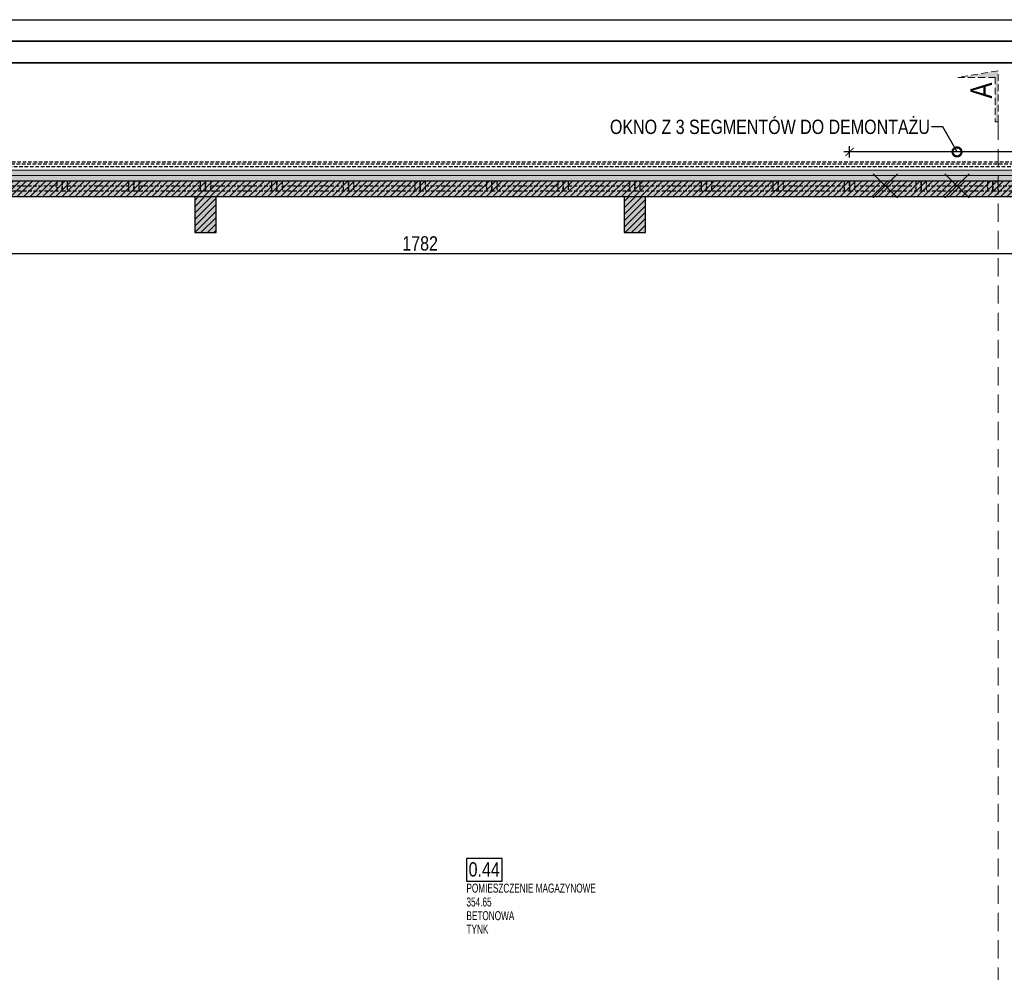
# Model space of a CAD drawing. Header units: millimetres. Extents: x 59331 to 112314, y -16110 to 34390.
# Tile 119 of 198: x 62031 to 63406, y 22133 to 23464. Entities that reach past the tile are written whole.
import ezdxf
from ezdxf import colors
from ezdxf.entities.mleader import LeaderData, LeaderLine
from ezdxf.math import Vec2, Vec3

# ---------------------------------------------------------------- set-up
doc = ezdxf.new("R2010")
doc.units = ezdxf.units.MM
doc.linetypes.add('DASHED', pattern=[0.75, 0.5, -0.25])
doc.linetypes.add('DASHEDX2', pattern=[38.1, 25.4, -12.7])
doc.layers.get('DEFPOINTS').update_dxf_attribs({"lineweight": 9})
for name, color, linetype in [('_HSA_HATCH_WYPEŁNIENIA_PRZEGRÓD', 205, 'Continuous'), ('_HSA_NUMERACJA POMIESZCZEN', 43, 'Continuous'), ('_HSA_STOLARKA_ZEWNĘTRZNA', 132, 'Continuous'), ('_HSA_WIDOKOWE', 1, 'Continuous'), ('_HSA_WIDOKOWE_CIENKIE', 8, 'Continuous'), ('_HSA_WYM_100', 141, 'Continuous'), ('_HSA_ŚCIANY_KONSTRUKCYJNE', 3, 'Continuous'), ('_HSA_ŚCIANY_MUROWANE', 4, 'Continuous')]:
    doc.layers.add(name, color=color, linetype=linetype)
doc.layers.add('_HSA_IZOLACJA_TERMICZNA', color=2, linetype='Continuous', lineweight=5)
doc.layers.add('_HSA_PRZEKROJE', color=12, linetype='DASHEDX2', lineweight=15)
doc.layers.add('_HSA_NUMERACJA POMIESZCZEN POMOC', color=7, linetype='Continuous', true_color=0x38940a, plot=False)
doc.layers.add('_HSA_UWAGI', color=50, linetype='Continuous', plot=False)
doc.layers.add('_HSA_WYBURZENIA', color=7, linetype='Continuous', true_color=0xdd0303)
doc.layers.add('_HSA_WYBURZENIA_01', color=7, linetype='Continuous', true_color=0xdd0303)
doc.styles.add('ARIAL_100', font='Arial.ttf', dxfattribs={"width": 0.8, "height": 20})
doc.styles.add('ARIAL_50', font='Arial Narrow.ttf', dxfattribs={"width": 0.8, "height": 10})
doc.linetypes.add('BATTING', pattern='A,0.00254,-2.54,[134,ltypeshp.shx,S=2.54,R=0,X=-2.54,Y=0],-5.08,[134,ltypeshp.shx,S=2.54,R=180,X=2.54,Y=0],-2.54', length=10.16254)
doc.dimstyles.new('WYM_WEWN_100', dxfattribs={"dimtxt": 20, "dimasz": 2, "dimexe": 10, "dimexo": 0, "dimgap": 4, "dimtad": 1, "dimdec": 1, "dimrnd": 0.1, "dimtxsty": 'ARIAL_100', "dimblk": 'Wym-03', "dimcen": 0, "dimdle": 10, "dimse1": 1, "dimse2": 1, "dimclrt": 256, "dimazin": 2, "dimtfac": 1, "dimtdec": 1, "dimtix": 1, "dimtmove": 2, "dimatfit": 0, "dimfxl": 1, "dimtolj": 1, "dimtzin": 0, "dimarcsym": 0})

# ---------------------------------------------------------------- blocks, each defined once
blk = doc.blocks.new('A$C8bc12de0')
at = {"linetype": 'ByBlock', "ltscale": 10}
blk.add_lwpolyline([(2.9, 11.4), (10281.7, 11.4), (10281.7, 8.2), (2.9, 8.2)], close=True, dxfattribs=at)
blk = doc.blocks.new('A$C5C2E07A2')
blk.add_hatch(color=256).paths.add_polyline_path([(0, 10), (0, 0), (190, 0), (165, 150), (165, 10)])
blk.add_lwpolyline([(0, 10), (0, 0), (190, 0), (165, 150), (165, 10), (0, 10)])
blk = doc.blocks.new('NUMERACJA_POMIESZCZEŃ_200')
blk.add_lwpolyline([(50, 31.9), (0, 31.9), (0, 0), (50, 0)], close=True)
at = {"style": 'ARIAL_100', "width": 0.8}
blk.add_attdef('OPIS_TABELKA', (3, 6.5), '', height=20, dxfattribs=at)
at = {"layer": '_HSA_NUMERACJA POMIESZCZEN POMOC', "style": 'ARIAL_50', "width": 0.8}
for tag, p in [('NAZWA', (0, -15.9)), ('POWIERZCHNIA', (0, -35.3)), ('POSADZKA', (0, -54.4)), ('SUFIT', (0, -73.1))]:
    blk.add_attdef(tag, p, '', height=12.5, dxfattribs=at)
blk = doc.blocks.new('*U249')
at = {"linetype": 'ByBlock', "ltscale": 10}
for p, q in [((0, 14), (100, 14)), ((0, 0), (0, 14)), ((7, 0), (7, 14)), ((93, 14), (93, 0)), ((100, 14), (100, 0)), ((0, 0), (100, 0)), ((7, 7), (93, 7))]:
    blk.add_line(p, q, dxfattribs=at)
blk = doc.blocks.new('*U250')
at = {"linetype": 'ByBlock', "ltscale": 10}
for p, q in [((0, 14), (100, 14)), ((0, 0), (0, 14)), ((7, 0), (7, 14)), ((93, 14), (93, 0)), ((100, 14), (100, 0)), ((0, 0), (100, 0)), ((7, 7), (93, 7))]:
    blk.add_line(p, q, dxfattribs=at)
blk = doc.blocks.new('*U239')
at = {"linetype": 'ByBlock', "ltscale": 10}
for p, q in [((0, 14), (100, 14)), ((0, 0), (0, 14)), ((7, 0), (7, 14)), ((93, 14), (93, 0)), ((100, 14), (100, 0)), ((0, 0), (100, 0)), ((7, 7), (93, 7))]:
    blk.add_line(p, q, dxfattribs=at)
blk = doc.blocks.new('*U240')
at = {"linetype": 'ByBlock', "ltscale": 10}
for p, q in [((0, 14), (100, 14)), ((0, 0), (0, 14)), ((7, 0), (7, 14)), ((93, 14), (93, 0)), ((100, 14), (100, 0)), ((0, 0), (100, 0)), ((7, 7), (93, 7))]:
    blk.add_line(p, q, dxfattribs=at)
blk = doc.blocks.new('*U241')
at = {"linetype": 'ByBlock', "ltscale": 10}
for p, q in [((0, 14), (100, 14)), ((0, 0), (0, 14)), ((7, 0), (7, 14)), ((93, 14), (93, 0)), ((100, 14), (100, 0)), ((0, 0), (100, 0)), ((7, 7), (93, 7))]:
    blk.add_line(p, q, dxfattribs=at)
blk = doc.blocks.new('*U242')
at = {"linetype": 'ByBlock', "ltscale": 10}
for p, q in [((0, 14), (100, 14)), ((0, 0), (0, 14)), ((7, 0), (7, 14)), ((93, 14), (93, 0)), ((100, 14), (100, 0)), ((0, 0), (100, 0)), ((7, 7), (93, 7))]:
    blk.add_line(p, q, dxfattribs=at)
blk = doc.blocks.new('*U243')
at = {"linetype": 'ByBlock', "ltscale": 10}
for p, q in [((0, 14), (100, 14)), ((0, 0), (0, 14)), ((7, 0), (7, 14)), ((93, 14), (93, 0)), ((100, 14), (100, 0)), ((0, 0), (100, 0)), ((7, 7), (93, 7))]:
    blk.add_line(p, q, dxfattribs=at)
blk = doc.blocks.new('*U244')
at = {"linetype": 'ByBlock', "ltscale": 10}
for p, q in [((0, 14), (100, 14)), ((0, 0), (0, 14)), ((7, 0), (7, 14)), ((93, 14), (93, 0)), ((100, 14), (100, 0)), ((0, 0), (100, 0)), ((7, 7), (93, 7))]:
    blk.add_line(p, q, dxfattribs=at)
blk = doc.blocks.new('*U233')
at = {"linetype": 'ByBlock', "ltscale": 10}
for p, q in [((0, 14), (100, 14)), ((0, 0), (0, 14)), ((7, 0), (7, 14)), ((93, 14), (93, 0)), ((100, 14), (100, 0)), ((0, 0), (100, 0)), ((7, 7), (93, 7))]:
    blk.add_line(p, q, dxfattribs=at)
blk = doc.blocks.new('*U234')
at = {"linetype": 'ByBlock', "ltscale": 10}
for p, q in [((0, 14), (100, 14)), ((0, 0), (0, 14)), ((7, 0), (7, 14)), ((93, 14), (93, 0)), ((100, 14), (100, 0)), ((0, 0), (100, 0)), ((7, 7), (93, 7))]:
    blk.add_line(p, q, dxfattribs=at)
blk = doc.blocks.new('*U235')
at = {"linetype": 'ByBlock', "ltscale": 10}
for p, q in [((0, 14), (100, 14)), ((0, 0), (0, 14)), ((7, 0), (7, 14)), ((93, 14), (93, 0)), ((100, 14), (100, 0)), ((0, 0), (100, 0)), ((7, 7), (93, 7))]:
    blk.add_line(p, q, dxfattribs=at)
blk = doc.blocks.new('*U236')
at = {"linetype": 'ByBlock', "ltscale": 10}
for p, q in [((0, 14), (100, 14)), ((0, 0), (0, 14)), ((7, 0), (7, 14)), ((93, 14), (93, 0)), ((100, 14), (100, 0)), ((0, 0), (100, 0)), ((7, 7), (93, 7))]:
    blk.add_line(p, q, dxfattribs=at)
blk = doc.blocks.new('*U237')
at = {"linetype": 'ByBlock', "ltscale": 10}
for p, q in [((0, 14), (100, 14)), ((0, 0), (0, 14)), ((7, 0), (7, 14)), ((93, 14), (93, 0)), ((100, 14), (100, 0)), ((0, 0), (100, 0)), ((7, 7), (93, 7))]:
    blk.add_line(p, q, dxfattribs=at)
blk = doc.blocks.new('*U238')
at = {"linetype": 'ByBlock', "ltscale": 10}
for p, q in [((0, 14), (100, 14)), ((0, 0), (0, 14)), ((7, 0), (7, 14)), ((93, 14), (93, 0)), ((100, 14), (100, 0)), ((0, 0), (100, 0)), ((7, 7), (93, 7))]:
    blk.add_line(p, q, dxfattribs=at)
blk = doc.blocks.new('*U227')
at = {"linetype": 'ByBlock', "ltscale": 10}
for p, q in [((0, 14), (100, 14)), ((0, 0), (0, 14)), ((7, 0), (7, 14)), ((93, 14), (93, 0)), ((100, 14), (100, 0)), ((0, 0), (100, 0)), ((7, 7), (93, 7))]:
    blk.add_line(p, q, dxfattribs=at)
blk = doc.blocks.new('Wym-03')
for p, q in [((-4, 0), (4, 0)), ((0, 4), (0, -4))]:
    blk.add_line(p, q)
blk.add_lwpolyline([(-2.83, -2.83, 0.8, 0.8, 0), (2.83, 2.83, 0.05, 0.05, 0)], format="xyseb")
blk = doc.blocks.new('*D378')
at = {"layer": '_HSA_WYBURZENIA_01', "color": 0, "lineweight": -2, "transparency": 16777216}
blk.add_line((63488.3, 23278.9), (63192.3, 23278.9), dxfattribs=at)
at = {"layer": 'DEFPOINTS', "color": 0, "transparency": 16777216}
for p in [(63190.3, 23278.9), (63190.3, 23224.5), (63490.3, 23224.5)]:
    blk.add_point(p, dxfattribs=at)
at = {"layer": '_HSA_WYBURZENIA_01', "color": 0, "lineweight": -2, "transparency": 16777216, "xscale": 2, "yscale": 2, "zscale": 2}
for p, rotation in [((63190.3, 23278.9), 180.0000000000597), ((63490.3, 23278.9), 5.971223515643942e-11)]:
    blk.add_blockref('Wym-03', p, dxfattribs=dict(at, rotation=rotation))
blk = doc.blocks.new('_DotSmall')
at = {"color": 0, "linetype": 'ByBlock', "const_width": 0.5}
blk.add_lwpolyline([(-0.0625, 0, 1), (0.0625, 0, 1)], format="xyb", close=True, dxfattribs=at)
blk = doc.blocks.new('A$C6782ac1e')
at = {"linetype": 'Continuous', "ltscale": 400}
for p, q in [((-12.2, 20.6), (12.2, -20.6)), ((20.6, 12.2), (-20.6, -12.2))]:
    blk.add_line(p, q, dxfattribs=at)
blk = doc.blocks.new('*D424')
at = {"layer": '_HSA_WYM_100', "color": 0, "lineweight": -2, "transparency": 16777216}
blk.add_line((60492.3, 23403.5), (70748.3, 23403.5), dxfattribs=at)
at = {"layer": 'DEFPOINTS', "color": 0, "transparency": 16777216}
for p in [(70750.3, 23403.5), (60490.3, 23238.5), (70750.3, 23238.5)]:
    blk.add_point(p, dxfattribs=at)
at = {"layer": '_HSA_WYM_100', "color": 0, "lineweight": -2, "transparency": 16777216, "xscale": 2, "yscale": 2, "zscale": 2}
for p, rotation in [((60490.3, 23403.5), 179.9999999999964), ((70750.3, 23403.5), 359.9999999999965)]:
    blk.add_blockref('Wym-03', p, dxfattribs=dict(at, rotation=rotation))
at = {"layer": '_HSA_WYM_100', "transparency": 16777216, "insert": (65620.3, 23417.7), "char_height": 20, "attachment_point": 5, "style": 'ARIAL_100'}
blk.add_mtext('\\A1;10260', dxfattribs=at)
blk = doc.blocks.new('*D428')
at = {"layer": '_HSA_WYM_100', "color": 0, "lineweight": -2, "transparency": 16777216}
blk.add_line((72356.2, 23433.5), (60433.3, 23433.5), dxfattribs=at)
at = {"layer": 'DEFPOINTS', "color": 0, "transparency": 16777216}
for p in [(60431.3, 23433.5), (60431.3, 23253.5), (72358.2, 23253.5)]:
    blk.add_point(p, dxfattribs=at)
at = {"layer": '_HSA_WYM_100', "color": 0, "lineweight": -2, "transparency": 16777216, "xscale": 2, "yscale": 2, "zscale": 2, "rotation": 180}
blk.add_blockref('Wym-03', (60431.3, 23433.5), dxfattribs=at)
at = {"layer": '_HSA_WYM_100', "color": 0, "lineweight": -2, "transparency": 16777216, "xscale": 2, "yscale": 2, "zscale": 2}
blk.add_blockref('Wym-03', (72358.2, 23433.5), dxfattribs=at)
at = {"layer": '_HSA_WYM_100', "transparency": 16777216, "insert": (66394.8, 23447.7), "char_height": 20, "attachment_point": 5, "style": 'ARIAL_100'}
blk.add_mtext('\\A1;11927', dxfattribs=at)
blk = doc.blocks.new('*D489')
at = {"layer": '_HSA_WYM_100', "color": 0, "lineweight": -2, "transparency": 16777216}
blk.add_line((60281.3, 20766.1), (60281.3, 22652.5), dxfattribs=at)
at = {"layer": 'DEFPOINTS', "color": 0, "transparency": 16777216}
for p in [(60281.3, 22654.5), (60431.3, 22654.5), (70739.3, 20764.1)]:
    blk.add_point(p, dxfattribs=at)
at = {"layer": '_HSA_WYM_100', "color": 0, "lineweight": -2, "transparency": 16777216, "xscale": 2, "yscale": 2, "zscale": 2}
for p, rotation in [((60281.3, 22654.5), 90), ((60281.3, 20764.1), 270)]:
    blk.add_blockref('Wym-03', p, dxfattribs=dict(at, rotation=rotation))
at = {"layer": '_HSA_WYM_100', "transparency": 16777216, "insert": (60265.3, 21709.3), "char_height": 20, "attachment_point": 5, "rotation": 90, "style": 'ARIAL_100'}
blk.add_mtext('\\A1;1890,5', dxfattribs=at)
blk = doc.blocks.new('*D685')
at = {"layer": '_HSA_WYM_100', "color": 0, "lineweight": -2, "transparency": 16777216}
blk.add_line((61701.3, 23136.8), (63479.3, 23136.8), dxfattribs=at)
at = {"layer": 'DEFPOINTS', "color": 0, "transparency": 16777216}
for p in [(61699.3, 23166.1), (63481.3, 23166.1), (63481.3, 23136.8)]:
    blk.add_point(p, dxfattribs=at)
at = {"layer": '_HSA_WYM_100', "color": 0, "lineweight": -2, "transparency": 16777216, "xscale": 2, "yscale": 2, "zscale": 2, "rotation": 180.0000000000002}
blk.add_blockref('Wym-03', (61699.3, 23136.8), dxfattribs=at)
at = {"layer": '_HSA_WYM_100', "color": 0, "lineweight": -2, "transparency": 16777216, "xscale": 2, "yscale": 2, "zscale": 2}
blk.add_blockref('Wym-03', (63481.3, 23136.8), dxfattribs=at)
at = {"layer": '_HSA_WYM_100', "transparency": 16777216, "insert": (62590.3, 23151), "char_height": 20, "attachment_point": 5, "style": 'ARIAL_100'}
blk.add_mtext('\\A1;1782', dxfattribs=at)

msp = doc.modelspace()

# ---------------------------------------------------------------- hatches: boundary and pattern name
at = {"layer": '_HSA_HATCH_WYPEŁNIENIA_PRZEGRÓD', "true_color": 0x969696}
msp.add_hatch(color=252, dxfattribs=at).paths.add_polyline_path([(72278.19, 23173.28), (72278.19, 23209), (72296.81, 23209), (72296.81, 23216.14), (60490.33, 23216.14), (60490.33, 23253.53), (72358.19, 23253.53), (72358.19, 22564.17), (72343.19, 22564.17), (72343.19, 22559.17), (72313.81, 22559.17), (72313.81, 23173.28)])
at = {"layer": '_HSA_HATCH_WYPEŁNIENIA_PRZEGRÓD'}
h = msp.add_hatch(dxfattribs=at)
h.set_pattern_fill('ANSI31', color=256, scale=2, style=0)
h.set_pattern_definition([(45, (0, -5754.548), (-4.49012806, 4.49012806), [])])
h.paths.add_polyline_path([(72278.19, 23173.28), (72278.19, 23209), (72296.81, 23209), (72296.81, 23216.14), (60490.33, 23216.14), (60490.33, 23238.53), (72343.19, 23238.53), (72343.19, 22559.17), (72313.81, 22559.17), (72313.81, 23173.28)])
h = msp.add_hatch(dxfattribs=at)
h.set_pattern_fill('ANSI31', color=256, scale=2, angle=-1e-13, style=0)
h.paths.add_polyline_path([(61705.33, 21441.25), (61675.33, 21441.25), (61675.33, 21391.25), (61690.33, 21391.25), (61705.33, 21391.25)])
h.paths.add_polyline_path([(61699.33, 21838.39), (61681.33, 21838.39), (61681.33, 21441.25), (61699.33, 21441.25)])
h.paths.add_polyline_path([(61712.54, 21884.11), (61668.54, 21884.11), (61668.54, 21838.39), (61712.54, 21838.39)])
h.paths.add_polyline_path([(61699.33, 22278.39), (61681.33, 22278.39), (61681.33, 21884.11), (61699.33, 21884.11)])
h.paths.add_polyline_path([(61712.54, 22324.11), (61668.54, 22324.11), (61668.54, 22278.39), (61712.54, 22278.39)])
h.paths.add_polyline_path([(61712.54, 22362.89), (61668.54, 22362.89), (61668.54, 22324.11), (61712.54, 22324.11)])
h.paths.add_polyline_path([(61712.54, 22581.67), (61668.54, 22581.67), (61668.54, 22542.89), (61712.54, 22542.89)])
h.paths.add_polyline_path([(61712.54, 22627.39), (61668.54, 22627.39), (61668.54, 22581.67), (61712.54, 22581.67)])
h.paths.add_polyline_path([(61705.33, 23216.14), (61675.33, 23216.14), (61675.33, 23166.14), (61705.33, 23166.14)])
h.paths.add_polyline_path([(61699.33, 23166.14), (61681.33, 23166.14), (61681.33, 22627.39), (61699.33, 22627.39)])
h.paths.add_polyline_path([(62305.33, 23216.14), (62275.33, 23216.14), (62275.33, 23166.14), (62305.33, 23166.14)])
h.paths.add_polyline_path([(62905.33, 23216.14), (62875.33, 23216.14), (62875.33, 23166.14), (62905.33, 23166.14)])
h.paths.add_polyline_path([(63505.33, 23216.14), (63475.33, 23216.14), (63475.33, 23166.14), (63505.33, 23166.14)])
h.paths.add_polyline_path([(63499.33, 23166.14), (63481.33, 23166.14), (63481.33, 22627.39), (63499.33, 22627.39)])
h.paths.add_polyline_path([(63513.14, 22599.67), (63513.14, 22627.39), (63469.14, 22627.39), (63469.14, 22581.67), (63513.14, 22581.67)])
h.paths.add_polyline_path([(63728.54, 22599.67), (63513.14, 22599.67), (63513.14, 22581.67), (63728.54, 22581.67)])
h.paths.add_polyline_path([(63772.54, 22627.39), (63728.54, 22627.39), (63728.54, 22581.67), (63772.54, 22581.67)])
h.paths.add_polyline_path([(63762.03, 22581.67), (63744.03, 22581.67), (63744.03, 22536.89), (63762.03, 22536.89)])
h.paths.add_polyline_path([(63849.38, 22599.67), (63772.54, 22599.67), (63772.54, 22581.67), (63849.38, 22581.67)])
h.paths.add_polyline_path([(64101.79, 22581.67), (64083.79, 22581.67), (64083.79, 22536.89), (64101.79, 22536.89)])
h.paths.add_polyline_path([(64099.08, 23166.14), (64081.08, 23166.14), (64081.08, 22627.39), (64099.08, 22627.39)])
h.paths.add_polyline_path([(64112.3, 22627.39), (64068.3, 22627.39), (64068.3, 22581.67), (64112.3, 22581.67)])
h.paths.add_polyline_path([(64068.3, 22599.67), (63967.38, 22599.67), (63967.38, 22581.67), (64068.3, 22581.67)])
h.paths.add_polyline_path([(64105.33, 23216.14), (64075.33, 23216.14), (64075.33, 23166.14), (64105.33, 23166.14)])
h.paths.add_polyline_path([(64101.79, 22368.89), (64083.79, 22368.89), (64083.79, 22324.11), (64101.79, 22324.11)])
h.paths.add_polyline_path([(64112.3, 22324.11), (64068.3, 22324.11), (64068.3, 22278.39), (64112.3, 22278.39)])
h.paths.add_polyline_path([(64099.08, 22278.39), (64081.08, 22278.39), (64081.08, 21884.11), (64099.08, 21884.11)])
h.paths.add_polyline_path([(63762.03, 22368.89), (63744.03, 22368.89), (63744.03, 22324.11), (63762.03, 22324.11)])
h.paths.add_polyline_path([(63772.54, 22324.11), (63728.54, 22324.11), (63728.54, 22278.39), (63772.54, 22278.39)])
h.paths.add_polyline_path([(63759.33, 22278.39), (63741.33, 22278.39), (63741.33, 21884.11), (63759.33, 21884.11)])
h.paths.add_polyline_path([(63772.54, 21884.11), (63728.54, 21884.11), (63728.54, 21838.39), (63772.54, 21838.39)])
h.paths.add_polyline_path([(63759.33, 21838.39), (63741.33, 21838.39), (63741.33, 21441.25), (63759.33, 21441.25)])
h.paths.add_polyline_path([(64099.08, 21838.39), (64081.08, 21838.39), (64081.08, 21718.39), (64099.08, 21718.39)])
h.paths.add_polyline_path([(64099.08, 21550.39), (64081.08, 21550.39), (64081.08, 21441.25), (64099.08, 21441.25)])
h.paths.add_polyline_path([(64105.33, 21441.25), (64075.33, 21441.25), (64075.33, 21391.25), (64105.33, 21391.25)])
h.paths.add_polyline_path([(64112.3, 21884.11), (64068.3, 21884.11), (64068.3, 21838.39), (64112.3, 21838.39)])
h.paths.add_polyline_path([(63765.08, 21441.25), (63735.08, 21441.25), (63735.08, 21391.25), (63765.08, 21391.25)])
h.paths.add_polyline_path([(63800.21, 21391.25), (62620.33, 21391.25), (62620.33, 21370.53), (63800.21, 21370.53)])
h.paths.add_polyline_path([(63505.33, 21441.25), (63475.33, 21441.25), (63475.33, 21391.25), (63505.33, 21391.25)])
h.paths.add_polyline_path([(62905.33, 21441.25), (62875.33, 21441.25), (62875.33, 21391.25), (62905.33, 21391.25)])
h.paths.add_polyline_path([(62380.33, 21391.25), (61690.33, 21391.25), (61675.33, 21391.25), (61660.33, 21391.25), (61660.33, 21370.53), (62380.33, 21370.53)])
h.paths.add_polyline_path([(62305.33, 21441.25), (62275.33, 21441.25), (62275.33, 21391.25), (62305.33, 21391.25)])
at = {"layer": '_HSA_HATCH_WYPEŁNIENIA_PRZEGRÓD', "true_color": 0x969696}
h = msp.add_hatch(color=252, dxfattribs=at)
h.paths.add_polyline_path([(61705.33, 21441.25), (61675.33, 21441.25), (61675.33, 21391.25), (61690.33, 21391.25), (61705.33, 21391.25)])
h.paths.add_polyline_path([(61699.33, 21838.39), (61681.33, 21838.39), (61681.33, 21441.25), (61699.33, 21441.25)])
h.paths.add_polyline_path([(61712.54, 21884.11), (61668.54, 21884.11), (61668.54, 21838.39), (61712.54, 21838.39)])
h.paths.add_polyline_path([(61699.33, 22278.39), (61681.33, 22278.39), (61681.33, 21884.11), (61699.33, 21884.11)])
h.paths.add_polyline_path([(61712.54, 22324.11), (61668.54, 22324.11), (61668.54, 22278.39), (61712.54, 22278.39)])
h.paths.add_polyline_path([(61712.54, 22362.89), (61668.54, 22362.89), (61668.54, 22324.11), (61712.54, 22324.11)])
h.paths.add_polyline_path([(61712.54, 22581.67), (61668.54, 22581.67), (61668.54, 22542.89), (61712.54, 22542.89)])
h.paths.add_polyline_path([(61712.54, 22627.39), (61668.54, 22627.39), (61668.54, 22581.67), (61712.54, 22581.67)])
h.paths.add_polyline_path([(61705.33, 23216.14), (61675.33, 23216.14), (61675.33, 23166.14), (61705.33, 23166.14)])
h.paths.add_polyline_path([(61699.33, 23166.14), (61681.33, 23166.14), (61681.33, 22627.39), (61699.33, 22627.39)])
h.paths.add_polyline_path([(62305.33, 23216.14), (62275.33, 23216.14), (62275.33, 23166.14), (62305.33, 23166.14)])
h.paths.add_polyline_path([(62905.33, 23216.14), (62875.33, 23216.14), (62875.33, 23166.14), (62905.33, 23166.14)])
h.paths.add_polyline_path([(63505.33, 23216.14), (63475.33, 23216.14), (63475.33, 23166.14), (63505.33, 23166.14)])
h.paths.add_polyline_path([(63499.33, 23166.14), (63481.33, 23166.14), (63481.33, 22627.39), (63499.33, 22627.39)])
h.paths.add_polyline_path([(63513.14, 22599.67), (63513.14, 22627.39), (63469.14, 22627.39), (63469.14, 22581.67), (63513.14, 22581.67)])
h.paths.add_polyline_path([(63728.54, 22599.67), (63513.14, 22599.67), (63513.14, 22581.67), (63728.54, 22581.67)])
h.paths.add_polyline_path([(63772.54, 22627.39), (63728.54, 22627.39), (63728.54, 22581.67), (63772.54, 22581.67)])
h.paths.add_polyline_path([(63762.03, 22581.67), (63744.03, 22581.67), (63744.03, 22536.89), (63762.03, 22536.89)])
h.paths.add_polyline_path([(63849.38, 22599.67), (63772.54, 22599.67), (63772.54, 22581.67), (63849.38, 22581.67)])
h.paths.add_polyline_path([(64101.79, 22581.67), (64083.79, 22581.67), (64083.79, 22536.89), (64101.79, 22536.89)])
h.paths.add_polyline_path([(64099.08, 23166.14), (64081.08, 23166.14), (64081.08, 22627.39), (64099.08, 22627.39)])
h.paths.add_polyline_path([(64112.3, 22627.39), (64068.3, 22627.39), (64068.3, 22581.67), (64112.3, 22581.67)])
h.paths.add_polyline_path([(64068.3, 22599.67), (63967.38, 22599.67), (63967.38, 22581.67), (64068.3, 22581.67)])
h.paths.add_polyline_path([(64105.33, 23216.14), (64075.33, 23216.14), (64075.33, 23166.14), (64105.33, 23166.14)])
h.paths.add_polyline_path([(64101.79, 22368.89), (64083.79, 22368.89), (64083.79, 22324.11), (64101.79, 22324.11)])
h.paths.add_polyline_path([(64112.3, 22324.11), (64068.3, 22324.11), (64068.3, 22278.39), (64112.3, 22278.39)])
h.paths.add_polyline_path([(64099.08, 22278.39), (64081.08, 22278.39), (64081.08, 21884.11), (64099.08, 21884.11)])
h.paths.add_polyline_path([(63762.03, 22368.89), (63744.03, 22368.89), (63744.03, 22324.11), (63762.03, 22324.11)])
h.paths.add_polyline_path([(63772.54, 22324.11), (63728.54, 22324.11), (63728.54, 22278.39), (63772.54, 22278.39)])
h.paths.add_polyline_path([(63759.33, 22278.39), (63741.33, 22278.39), (63741.33, 21884.11), (63759.33, 21884.11)])
h.paths.add_polyline_path([(63772.54, 21884.11), (63728.54, 21884.11), (63728.54, 21838.39), (63772.54, 21838.39)])
h.paths.add_polyline_path([(63759.33, 21838.39), (63741.33, 21838.39), (63741.33, 21441.25), (63759.33, 21441.25)])
h.paths.add_polyline_path([(64099.08, 21838.39), (64081.08, 21838.39), (64081.08, 21718.39), (64099.08, 21718.39)])
h.paths.add_polyline_path([(64099.08, 21550.39), (64081.08, 21550.39), (64081.08, 21441.25), (64099.08, 21441.25)])
h.paths.add_polyline_path([(64105.33, 21441.25), (64075.33, 21441.25), (64075.33, 21391.25), (64105.33, 21391.25)])
h.paths.add_polyline_path([(64112.3, 21884.11), (64068.3, 21884.11), (64068.3, 21838.39), (64112.3, 21838.39)])
h.paths.add_polyline_path([(63765.08, 21441.25), (63735.08, 21441.25), (63735.08, 21391.25), (63765.08, 21391.25)])
h.paths.add_polyline_path([(63800.21, 21391.25), (62620.33, 21391.25), (62620.33, 21355.53), (63800.21, 21355.53)])
h.paths.add_polyline_path([(63505.33, 21441.25), (63475.33, 21441.25), (63475.33, 21391.25), (63505.33, 21391.25)])
h.paths.add_polyline_path([(62905.33, 21441.25), (62875.33, 21441.25), (62875.33, 21391.25), (62905.33, 21391.25)])
h.paths.add_polyline_path([(62380.33, 21391.25), (61690.33, 21391.25), (61675.33, 21391.25), (61660.33, 21391.25), (61660.33, 21355.53), (62380.33, 21355.53)])
h.paths.add_polyline_path([(62305.33, 21441.25), (62275.33, 21441.25), (62275.33, 21391.25), (62305.33, 21391.25)])

# ---------------------------------------------------------------- linework, layer by layer
at = {"layer": '_HSA_IZOLACJA_TERMICZNA'}
msp.add_line((60431.33, 23253.53), (72358.19, 23253.53), dxfattribs=at)
at = {"layer": '_HSA_IZOLACJA_TERMICZNA', "color": 8, "linetype": 'BATTING', "ltscale": 0.7}
msp.add_line((60446.33, 23246.03), (72343.19, 23246.03), dxfattribs=at)
at = {"layer": '_HSA_PRZEKROJE'}
msp.add_line((63397.59, 23321.01), (63397.59, 20920.31), dxfattribs=at)
at = {"layer": '_HSA_STOLARKA_ZEWNĘTRZNA', "ltscale": 10, "const_width": 2}
for points in [[(62290.33, 23238.53), (62290.33, 23224.53)], [(62590.33, 23238.53), (62590.33, 23224.53)], [(62890.33, 23238.53), (62890.33, 23224.53)], [(63190.33, 23238.53), (63190.33, 23224.53)]]:
    msp.add_lwpolyline(points, dxfattribs=at)
at = {"layer": '_HSA_UWAGI'}
for points in [[(60221.33, 23463.53), (72568.19, 23463.53), (72568.19, 19317.42), (60221.33, 19317.42)], [(60251.33, 23433.53), (72538.19, 23433.53), (72538.19, 19347.42), (60251.33, 19347.42)], [(60281.33, 23403.53), (72508.19, 23403.53), (72508.19, 19377.42), (60281.33, 19377.42)]]:
    msp.add_lwpolyline(points, close=True, dxfattribs=at)
at = {"layer": '_HSA_WIDOKOWE', "linetype": 'DASHED', "ltscale": 10}
msp.add_lwpolyline([(60485.33, 23253.53), (60485.33, 23258.53), (70750.33, 23258.53), (70750.33, 23253.53)], dxfattribs=at)
at = {"layer": '_HSA_ŚCIANY_KONSTRUKCYJNE'}
for points in [[(62275.33, 23166.14), (62305.33, 23166.14), (62305.33, 23216.14), (62275.33, 23216.14)], [(62875.33, 23166.14), (62905.33, 23166.14), (62905.33, 23216.14), (62875.33, 23216.14)]]:
    msp.add_lwpolyline(points, close=True, dxfattribs=at)
at = {"layer": '_HSA_ŚCIANY_MUROWANE'}
msp.add_line((60490.33, 23238.53), (72343.19, 23238.53), dxfattribs=at)
at = {"layer": '_HSA_ŚCIANY_MUROWANE', "ltscale": 0.07}
msp.add_line((72296.81, 23216.14), (60490.33, 23216.14), dxfattribs=at)

# ---------------------------------------------------------------- block references
at = {"layer": '_HSA_NUMERACJA POMIESZCZEN', "linetype": 'Continuous'}
msp.add_blockref('NUMERACJA_POMIESZCZEŃ_200', (62655.03, 22260.4), dxfattribs=at).add_auto_attribs({'SUFIT': 'TYNK', 'POSADZKA': 'BETONOWA', 'POWIERZCHNIA': '354.65', 'NAZWA': 'POMIESZCZENIE MAGAZYNOWE', 'OPIS_TABELKA': '0.44'})
at = {"layer": '_HSA_PRZEKROJE', "linetype": 'Continuous', "xscale": 0.3750000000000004, "yscale": 0.3750000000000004, "zscale": 0.3750000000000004, "rotation": 90}
msp.add_blockref('A$C5C2E07A2', (63397.59, 23321.01), dxfattribs=at)
at = {"layer": '_HSA_STOLARKA_ZEWNĘTRZNA', "linetype": 'DASHED', "ltscale": 10, "xscale": -1, "rotation": 180}
for name, p in [('*U249', (61990.33, 23238.53)), ('*U250', (62090.33, 23238.53)), ('*U239', (62190.33, 23238.53)), ('*U240', (62290.33, 23238.53)), ('*U241', (62390.33, 23238.53)), ('*U242', (62490.33, 23238.53)), ('*U243', (62590.33, 23238.53)), ('*U244', (62690.33, 23238.53)), ('*U233', (62790.33, 23238.53)), ('*U234', (62890.33, 23238.53)), ('*U235', (62990.33, 23238.53)), ('*U236', (63090.33, 23238.53)), ('*U237', (63190.33, 23238.53)), ('*U238', (63290.33, 23238.53)), ('*U227', (63390.33, 23238.53))]:
    msp.add_blockref(name, p, dxfattribs=at)
at = {"layer": '_HSA_WIDOKOWE_CIENKIE', "linetype": 'DASHED', "ltscale": 10}
msp.add_blockref('A$C8bc12de0', (60472.2, 23253.53), dxfattribs=at)
at = {"layer": '_HSA_WYBURZENIA', "rotation": 14.34042781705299}
for p in [(63240.33, 23231.53), (63340.33, 23231.53)]:
    msp.add_blockref('A$C6782ac1e', p, dxfattribs=at)

# ---------------------------------------------------------------- texts
at = {"layer": '_HSA_PRZEKROJE', "insert": (63359.17, 23375.82), "char_height": 30, "attachment_point": 3, "rotation": 90, "style": 'ARIAL_100'}
msp.add_mtext_dynamic_manual_height_columns('A', width=123.646, gutter_width=100, heights=[0], dxfattribs=at)

# ---------------------------------------------------------------- dimensions: what is measured, and where the dimension line sits
at = {"layer": '_HSA_WYBURZENIA_01'}
dim = msp.add_aligned_dim(p1=(63490.33, 23224.53), p2=(63190.33, 23224.53), distance=-54.38, text=' ', dimstyle='WYM_WEWN_100', dxfattribs=at)
dim.commit()
dim.dimension.update_dxf_attribs({"geometry": '*D378', "text_midpoint": (63340.33, 23278.91)})
at = {"layer": '_HSA_WYM_100'}
dim = msp.add_aligned_dim(p1=(72358.19, 23253.53), p2=(60431.33, 23253.53), distance=-180, dimstyle='WYM_WEWN_100', override={"dimrnd": 0.5}, dxfattribs=at)
dim.commit()
dim.dimension.update_dxf_attribs({"geometry": '*D428', "text_midpoint": (66394.76, 23447.74)})
for base, p1, p2, angle, picture, middle in [((70750.33, 23403.53), (60490.33, 23238.53), (70750.33, 23238.53), 180, '*D424', (65620.33, 23417.74)), ((63481.33, 23136.82), (61699.33, 23166.14), (63481.33, 23166.14), 180, '*D685', (62590.33, 23151.03)), ((60281.33, 22654.53), (70739.33, 20764.14), (60431.33, 22654.53), 270, '*D489', (60265.31, 21709.33))]:
    dim = msp.add_linear_dim(base=base, p1=p1, p2=p2, angle=angle, dimstyle='WYM_WEWN_100', override={"dimrnd": 0.5}, dxfattribs=at)
    dim.commit()
    dim.dimension.update_dxf_attribs({"geometry": picture, "text_midpoint": middle})

# ---------------------------------------------------------------- leaders
at = {"layer": '_HSA_WYBURZENIA_01'}
ml = msp.add_multileader_mtext('Standard', dxfattribs=at)
ml.set_content('\\pxt5;OKNO Z 3 SEGMENTÓW DO DEMONTAŻU', color=256, style='ARIAL_100')
ml.set_leader_properties()
ml.set_arrow_properties(name='DOTSMALL')
ml.build(insert=Vec2(0, 0))
ml.multileader.update_dxf_attribs({"dogleg_length": 10, "arrow_head_size": 25})
ctx = ml.context
ctx.base_point, ctx.char_height, ctx.arrow_head_size, ctx.plane_origin = Vec3(62856.3, 23313.73), 20, 25, Vec3(63450.55, 24079.15)
ctx.text_align_type = 2
notes = []
notes.append((ctx, [(1, (1, 1, 0), (63320.5, 23313.73), (-1, 0), 16.03, [(2, [(63340.33, 23278.91)], 0, [])])]))
ctx.mtext.insert, ctx.mtext.rotation, ctx.mtext.width, ctx.mtext.defined_height, ctx.mtext.alignment, ctx.mtext.line_spacing_factor = Vec3(63302.47, 23323.91), -6.2831853, 531.3143, 47.86, 3, 0.8
for ctx, leaders in notes:
    for number, flags, end, landing, length, lines in leaders:
        leader = LeaderData()
        leader.index, (leader.has_last_leader_line, leader.has_dogleg_vector, leader.attachment_direction) = number, flags
        leader.last_leader_point, leader.dogleg_vector, leader.dogleg_length = Vec3(end), Vec3(landing), length
        for number, points, colour, breaks in lines:
            line = LeaderLine()
            line.index, line.vertices, line.color, line.breaks = number, Vec3.list(points), colors.encode_raw_color(colour), breaks
            leader.lines.append(line)
        ctx.leaders.append(leader)

doc.saveas('drawing.dxf')
